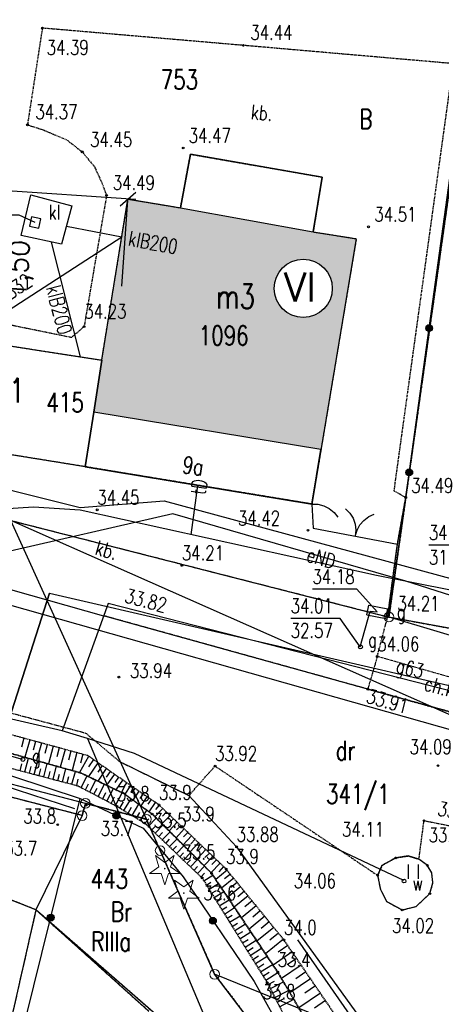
# Model space of a CAD drawing. Header units: inches. Extents: x 6268 to 12323, y 5221 to 42059.
# Tile 20 of 98: x 9710 to 10145, y 5776 to 6790. Entities that reach past the tile are written whole.
import ezdxf
from ezdxf.enums import TextEntityAlignment as Align

# ---------------------------------------------------------------- set-up
doc = ezdxf.new("R2010")
doc.units = ezdxf.units.IN
doc.header["$MEASUREMENT"] = 0
for name, pattern in [('1', [0]), ('2', [1.5, 1, -0.5]), ('423', [2, 1.5, -0.5]), ('424', [1.5, 1, -0.5]), ('9', [1.75, 1.25, -0.5]), ('901', [0])]:
    doc.linetypes.add(name, pattern=pattern)
doc.layers.get('Defpoints').update_dxf_attribs({"lineweight": 9})
for name, color, linetype in [('000_Inne__niezydentyfikowane_', 7, 'Continuous'), ('202-punkt_graniczny', 7, 'Continuous'), ('203-punkt_graniczny', 7, 'Continuous'), ('209-oznaczenie_konturu_klasyfik', 7, 'Continuous'), ('210-oznaczenie_konturu_uzytku_g', 7, 'Continuous'), ('211-numer_dzialki_ewidencyjnej', 7, 'Continuous'), ('218-kontur_uzytku_gruntowego', 7, 'Continuous'), ('219-dzialka_ewidencyjna', 7, 'Continuous'), ('238-Punkt_adresowy_budynku', 7, 'Continuous'), ('312-budynek_ewidencyjny', 7, 'Continuous'), ('312-oznaczenie_budynku_ewidency', 7, 'Continuous'), ('320-blok_-_kondygnacja_nadziemn', 7, 'Continuous'), ('brama', 7, 'Continuous'), ('chodnik', 7, 'Continuous'), ('chodnik-Atr17', 7, 'Continuous'), ('drzewo_iglaste', 7, 'Continuous'), ('furtka', 7, 'Continuous'), ('inny_obiekt_zagospodarowania_te', 7, 'Continuous'), ('jezdnia', 7, 'Continuous'), ('kraweznik', 7, 'Continuous'), ('obszar_utwardzony', 7, 'Continuous'), ('obszar_utwardzony-Atr17', 7, 'Continuous'), ('obudowa_ochronna_przewodu', 7, 'Continuous'), ('ogrodzenie_trwale', 7, 'Continuous'), ('osadnik__szambo', 7, 'Continuous'), ('osadnik__szambo-Atr17', 7, 'Continuous'), ('pikieta_naturalna', 7, 'Continuous'), ('pikieta_naturalna-Atr2', 7, 'Continuous'), ('pikieta_sztuczna', 7, 'Continuous'), ('pikieta_sztuczna-Atr2', 7, 'Continuous'), ('przewod_elektroenergetyczny_nis', 7, 'Continuous'), ('przewod_elektroenergetyczny_pod', 7, 'Continuous'), ('przewod_gazowy', 7, 'Continuous'), ('przewod_gazowy-Atr1', 7, 'Continuous'), ('przewod_kanalizacyjny', 7, 'Continuous'), ('przewod_kanalizacyjny-Atr1', 7, 'Continuous'), ('przewod_telekomunikacyjny_podzi', 7, 'Continuous'), ('przewod_wodociagowy', 7, 'Continuous'), ('przewod_wodociagowy-Atr1', 7, 'Continuous'), ('rzedna-Atr2', 7, 'Continuous'), ('rzedna-Atr3', 7, 'Continuous'), ('skarpa_nieumocniona', 7, 'Continuous'), ('szafa_gazowa_lub_kontener', 7, 'Continuous'), ('szafa_gazowa_lub_kontener-Atr17', 7, 'Continuous'), ('trawnik', 7, 'Continuous'), ('wlaz_do_komory_lub_kanalu_-_kwa', 7, 'Continuous'), ('zasuwa_lub_zawor-Atr17', 7, 'Continuous')]:
    doc.layers.add(name, color=color, linetype=linetype)
doc.styles.get("Standard").update_dxf_attribs({"font": 'txt.shx'})
doc.styles.add('STYL_ARIAL', font='simplex', dxfattribs={"width": 0.75, "oblique": 0.1})
doc.dimstyles.new('ISO-25', dxfattribs={"dimtxt": 13, "dimasz": 7, "dimexe": 1, "dimexo": 90, "dimgap": 2.5, "dimtad": 1, "dimdec": 0, "dimtxsty": 'Standard', "dimblk": 'ARCHTICK', "dimcen": 2.5, "dimdle": 8, "dimadec": 0, "dimazin": 0, "dimtfac": 1, "dimtdec": 0, "dimtmove": 1, "dimatfit": 3, "dimldrblk": 'ARCHTICK', "dimfxl": 2, "dimfxlon": 1, "dimarcsym": 0})

# ---------------------------------------------------------------- blocks, each defined once
blk = doc.blocks.new('203')
at = {"linetype": 'Continuous', "lineweight": 0}
h = blk.add_hatch(color=0, dxfattribs=at)
edge = h.paths.add_edge_path()
edge.add_arc((0, 0), 0.045, 0, 360)
blk = doc.blocks.new('202')
at = {"color": 0, "linetype": 'Continuous', "lineweight": 0}
blk.add_circle((0, 0), 0.25, dxfattribs=at)
blk = doc.blocks.new('US22A')
at = {"color": 7}
blk.add_polyline3d([(-0.25, -0.25, 0), (0.25, -0.25, 0), (0.25, 0.25, 0), (-0.25, 0.25, 0), (-0.25, -0.25, 0)], dxfattribs=at)
blk = doc.blocks.new('US20')
at = {"color": 7}
for points in [[(-0.5, 0.25, 0), (0.5, 0.25, 0)], [(-0.5, -0.25, 0), (-0.5, 0.25, 0)], [(0.5, -0.25, 0), (0.5, 0.25, 0)], [(-0.5, -0.25, 0), (0.5, -0.25, 0)]]:
    blk.add_polyline3d(points, dxfattribs=at)
blk = doc.blocks.new('OK02')
at = {"color": 7}
for points in [[(-0.75, 1.299, 0), (-0.4963, 1.1147, 0), (-0.2865, 0.8817, 0), (-0.1297, 0.6101, 0), (-0.0328, 0.3119, 0), (0, 0, 0)], [(0, 0, 0), (0.0328, 0.3119, 0), (0.1297, 0.6101, 0), (0.2865, 0.8817, 0), (0.4963, 1.1147, 0), (0.75, 1.299, 0)]]:
    blk.add_polyline3d(points, dxfattribs=at)
blk = doc.blocks.new('OK04')
at = {"color": 7}
blk.add_polyline3d([(0, 0.001, 0), (0.0328, 0.3129, 0), (0.1297, 0.6111, 0), (0.2865, 0.8827, 0), (0.4963, 1.1157, 0), (0.75, 1.3, 0)], dxfattribs=at)
blk = doc.blocks.new('PW01')
at = {"color": 7}
blk.add_polyline3d([(0.045, 0, 0), (0.0318, -0.0318, 0), (0, -0.045, 0), (-0.0318, -0.0318, 0), (-0.045, 0, 0), (-0.0318, 0.0318, 0), (0, 0.045, 0), (0.0318, 0.0318, 0), (0.045, 0, 0)], dxfattribs=at)
blk = doc.blocks.new('921')
at = {"linetype": 'Continuous', "lineweight": 0}
h = blk.add_hatch(color=0, dxfattribs=at)
edge = h.paths.add_edge_path()
edge.add_arc((0, 0), 0.045, 0, 360)
at = {"color": 0, "linetype": 'Continuous', "lineweight": 0}
for p, q in [((-0.487, 0.671), (-0.301, 0.098)), ((0.001, 0.317), (-0.487, 0.671)), ((0.488, 0.67), (0.001, 0.317)), ((0.302, 0.097), (0.488, 0.67)), ((-0.301, 0.098), (-0.789, -0.256)), ((0.789, -0.257), (0.302, 0.097)), ((-0.789, -0.256), (-0.186, -0.256)), ((-0.186, -0.256), (0, -0.83)), ((0, -0.83), (0.187, -0.257)), ((0.187, -0.257), (0.789, -0.257))]:
    blk.add_line(p, q, dxfattribs=at)
blk = doc.blocks.new('TU04')
at = {"color": 7}
for points in [[(0, 0, 0), (0, 0.75, 0)], [(0.5, 0, 0), (0.5, 0.75, 0)]]:
    blk.add_polyline3d(points, dxfattribs=at)
blk = doc.blocks.new('_Oblique')
at = {"color": 0, "linetype": 'ByBlock', "lineweight": -2}
blk.add_line((-0.5, -0.5), (0.5, 0.5), dxfattribs=at)
blk = doc.blocks.new('*D1490')
at = {"color": 0, "lineweight": -2}
blk.add_line((9710.3, 6931.1), (9687.1, 6590.8), dxfattribs=at)
at = {"layer": 'Defpoints', "color": 0}
for p in [(9453.9, 6940.6), (9431.7, 6616.2), (9687.6, 6598.8)]:
    blk.add_point(p, dxfattribs=at)
at = {"color": 0, "lineweight": -2, "yscale": 15, "zscale": 15}
for p, xscale, rotation in [((9709.8, 6923.1), 14.99999999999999, 86.0914339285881), ((9687.6, 6598.8), 15, 266.0914339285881)]:
    blk.add_blockref('_Oblique', p, dxfattribs=dict(at, xscale=xscale, rotation=rotation))
at = {"color": 0, "insert": (9684.6, 6761.9), "char_height": 20, "attachment_point": 5, "rotation": 86.0914}
blk.add_mtext('15,6', dxfattribs=at)
blk = doc.blocks.new('_ArchTick')
at = {"color": 0, "linetype": 'ByBlock', "const_width": 0.15}
blk.add_lwpolyline([(-0.5, -0.5), (0.5, 0.5)], dxfattribs=at)
blk = doc.blocks.new('*D1493')
at = {"color": 0, "lineweight": -2}
blk.add_line((9685.6, 6564.9), (9682.5, 6519), dxfattribs=at)
at = {"layer": 'Defpoints', "color": 0}
for p in [(9428.9, 6574.4), (9426.8, 6544.5), (9683, 6527)]:
    blk.add_point(p, dxfattribs=at)
at = {"color": 0, "lineweight": -2}
for p, xscale, yscale, zscale, rotation in [((9685.1, 6556.9), 15.00000000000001, 15.00000000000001, 15.00000000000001, 86.09155918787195), ((9683, 6527), 15, 15, 15, 266.091559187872)]:
    blk.add_blockref('_Oblique', p, dxfattribs=dict(at, xscale=xscale, yscale=yscale, zscale=zscale, rotation=rotation))
at = {"color": 0, "insert": (9711.6, 6532.7), "char_height": 20, "attachment_point": 5, "rotation": 86.0916}
blk.add_mtext('1,50', dxfattribs=at)
blk = doc.blocks.new('*D1518')
at = {"color": 0, "lineweight": -2}
for p, q in [((9829.6, 6604.4), (9424.8, 6632.1)), ((9426.6, 6541.8), (9432.7, 6630.5)), ((9815.5, 6515.2), (9821.6, 6604))]:
    blk.add_line(p, q, dxfattribs=at)
at = {"layer": 'Defpoints', "color": 0}
for p in [(9432.8, 6631.5), (9432.8, 6631.5), (9821.6, 6605)]:
    blk.add_point(p, dxfattribs=at)
at = {"color": 0, "lineweight": -2, "xscale": 15, "yscale": 15, "zscale": 15}
for p, rotation in [((9432.8, 6631.5), 176.09158713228), ((9821.6, 6605), 356.09158713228)]:
    blk.add_blockref('_Oblique', p, dxfattribs=dict(at, rotation=rotation))
at = {"color": 0, "insert": (9650.6, 6631.2), "char_height": 20, "attachment_point": 5, "rotation": 356.0916}
blk.add_mtext('19,50', dxfattribs=at)

msp = doc.modelspace()

# ---------------------------------------------------------------- hatches: boundary and pattern name
at = {"transparency": 33554585}
h = msp.add_hatch(color=1, dxfattribs=at)
h.set_gradient(color1=(228, 162, 119), color2=(228, 162, 119))
h.paths.add_polyline_path([(9875.819, 6595.982), (9821.619, 6604.982), (9815.203, 6565.585), (9815.219, 6565.582), (9815.201, 6565.57), (9794.619, 6439.182), (9786.419, 6385.582), (10020.64, 6347.178), (10057.019, 6564.182), (10012.619, 6571.182)])
h.paths.add_polyline_path([(10032.31, 6513.049, -1), (9972.31, 6513.049, -1)], flags=16)
h.paths.add_polyline_path([(9974.602, 6483.148), (10029.2, 6483.148), (10029.2, 6544.969), (9974.602, 6544.969)], flags=24)
h.paths.add_polyline_path([(9772.901, 6478.656), (9825.401, 6478.656), (9825.401, 6501.156), (9772.901, 6501.156)], flags=9)
h.paths.add_polyline_path([(9816.805, 6554.822), (9876.891, 6543.897), (9880.916, 6566.034), (9820.83, 6576.959)], flags=24)
h.paths.add_polyline_path([(9889.619, 6450.16), (9948.905, 6450.16), (9948.905, 6480.16), (9889.619, 6480.16)], flags=24)
h.paths.add_polyline_path([(9906.726, 6485.948), (9958.512, 6485.948), (9958.512, 6523.448), (9906.726, 6523.448)], flags=24)

# ---------------------------------------------------------------- linework, layer by layer
msp.add_circle((10002.31, 6513.049), 30)
at = {"layer": '000_Inne__niezydentyfikowane_', "color": 7}
for points in [[(9714.419, 6049.782, 0), (9711.819, 6040.782, 0)], [(9720.419, 6048.182, 0), (9715.419, 6030.182, 0)], [(9726.419, 6046.582, 0), (9724.019, 6037.382, 0)], [(9732.419, 6044.782, 0), (9727.419, 6026.782, 0)], [(9738.419, 6043.182, 0), (9736.019, 6034.182, 0)], [(9744.619, 6041.582, 0), (9739.619, 6023.382, 0)], [(9750.619, 6039.982, 0), (9748.219, 6030.782, 0)], [(9756.819, 6038.382, 0), (9751.819, 6019.982, 0)], [(9762.819, 6036.582, 0), (9760.419, 6027.382, 0)], [(9769.019, 6034.982, 0), (9764.019, 6016.582, 0)], [(9775.219, 6033.382, 0), (9772.619, 6023.982, 0)], [(9710.619, 6016.382, 0), (9712.419, 6023.382, 0)], [(9715.419, 6015.182, 0), (9719.019, 6029.182, 0)], [(9725.019, 6012.582, 0), (9728.619, 6026.382, 0)], [(9734.819, 6010.182, 0), (9738.419, 6023.782, 0)], [(9781.019, 6031.182, 0), (9771.819, 6014.382, 0)], [(9786.019, 6027.782, 0), (9780.819, 6020.382, 0)], [(9790.619, 6024.582, 0), (9780.819, 6010.382, 0)], [(9720.219, 6013.982, 0), (9722.019, 6020.782, 0)], [(9730.019, 6011.382, 0), (9731.819, 6018.182, 0)], [(9739.619, 6008.782, 0), (9741.419, 6015.582, 0)], [(9744.419, 6007.582, 0), (9748.019, 6020.982, 0)], [(9749.419, 6006.182, 0), (9751.019, 6012.982, 0)], [(9754.219, 6004.982, 0), (9757.619, 6018.382, 0)], [(9763.819, 6002.382, 0), (9767.419, 6015.582, 0)], [(9795.019, 6021.582, 0), (9790.419, 6014.782, 0)], [(9799.219, 6018.582, 0), (9790.419, 6005.782, 0)], [(9803.419, 6015.582, 0), (9799.219, 6009.582, 0)], [(9807.619, 6012.782, 0), (9799.619, 6001.382, 0)], [(9759.019, 6003.782, 0), (9760.819, 6010.382, 0)], [(9768.819, 6001.182, 0), (9770.419, 6007.782, 0)], [(9773.419, 5999.182, 0), (9779.619, 6010.982, 0)], [(9777.819, 5996.782, 0), (9780.819, 6002.782, 0)], [(9782.219, 5994.582, 0), (9788.619, 6006.582, 0)], [(9791.019, 5989.782, 0), (9797.619, 6002.382, 0)], [(9811.819, 6009.782, 0), (9808.019, 6004.382, 0)], [(9816.019, 6006.782, 0), (9809.019, 5996.782, 0)], [(9820.219, 6003.982, 0), (9817.019, 5999.382, 0)], [(9786.619, 5992.182, 0), (9789.819, 5998.382, 0)], [(9795.619, 5987.582, 0), (9798.819, 5993.782, 0)], [(9800.019, 5985.182, 0), (9806.619, 5997.982, 0)], [(9808.819, 5980.582, 0), (9815.819, 5993.582, 0)], [(9824.419, 6000.982, 0), (9818.419, 5992.382, 0)], [(9828.619, 5998.182, 0), (9825.619, 5993.782, 0)], [(9832.819, 5995.382, 0), (9826.619, 5986.182, 0)], [(9837.019, 5992.382, 0), (9834.019, 5987.782, 0)], [(9804.419, 5982.782, 0), (9807.819, 5989.382, 0)], [(9813.219, 5977.982, 0), (9817.019, 5984.382, 0)], [(9817.419, 5975.382, 0), (9824.819, 5987.582, 0)], [(9826.019, 5970.182, 0), (9833.019, 5981.782, 0)], [(9841.219, 5989.582, 0), (9835.019, 5980.182, 0)], [(9845.419, 5986.782, 0), (9842.219, 5981.982, 0)], [(9849.619, 5983.782, 0), (9843.219, 5974.182, 0)], [(9821.819, 5972.782, 0), (9825.419, 5978.782, 0)], [(9830.419, 5967.582, 0), (9833.819, 5973.182, 0)], [(9834.619, 5964.982, 0), (9841.219, 5975.782, 0)], [(9857.619, 5977.382, 0), (9849.419, 5968.982, 0)], [(9853.819, 5980.982, 0), (9850.019, 5976.582, 0)], [(9861.219, 5973.982, 0), (9857.219, 5969.582, 0)], [(9839.019, 5962.382, 0), (9843.219, 5966.782, 0)], [(9842.619, 5958.982, 0), (9850.819, 5967.582, 0)], [(9865.019, 5970.382, 0), (9856.619, 5961.782, 0)], [(9872.419, 5963.382, 0), (9864.019, 5954.582, 0)], [(9868.619, 5966.782, 0), (9864.419, 5962.582, 0)], [(9846.219, 5955.582, 0), (9850.219, 5959.782, 0)], [(9849.819, 5951.982, 0), (9858.019, 5960.582, 0)], [(9853.419, 5948.582, 0), (9857.419, 5952.782, 0)], [(9857.019, 5945.182, 0), (9865.019, 5953.382, 0)], [(9879.619, 5956.382, 0), (9871.219, 5947.382, 0)], [(9876.019, 5959.782, 0), (9871.819, 5955.382, 0)], [(9883.419, 5952.782, 0), (9879.019, 5948.182, 0)], [(9860.819, 5941.582, 0), (9864.619, 5945.782, 0)], [(9864.419, 5938.182, 0), (9872.219, 5946.382, 0)], [(9887.019, 5949.182, 0), (9878.419, 5940.182, 0)], [(9894.419, 5942.182, 0), (9885.619, 5932.982, 0)], [(9890.819, 5945.782, 0), (9886.419, 5941.182, 0)], [(9868.019, 5934.782, 0), (9871.819, 5938.782, 0)], [(9871.619, 5931.182, 0), (9879.219, 5939.182, 0)], [(9875.219, 5927.782, 0), (9879.019, 5931.782, 0)], [(9878.819, 5924.382, 0), (9886.419, 5932.182, 0)], [(9901.819, 5935.182, 0), (9892.819, 5925.782, 0)], [(9898.219, 5938.782, 0), (9893.619, 5933.982, 0)], [(9905.619, 5931.582, 0), (9901.019, 5926.982, 0)], [(9882.419, 5920.782, 0), (9886.219, 5924.782, 0)], [(9886.019, 5917.382, 0), (9893.419, 5924.982, 0)], [(9909.219, 5928.182, 0), (9900.019, 5918.582, 0)], [(9916.619, 5921.182, 0), (9907.219, 5911.382, 0)], [(9913.019, 5924.582, 0), (9908.219, 5919.782, 0)], [(9889.819, 5913.982, 0), (9893.419, 5917.782, 0)], [(9893.419, 5910.382, 0), (9900.619, 5917.982, 0)], [(9897.019, 5906.982, 0), (9900.619, 5910.782, 0)], [(9923.819, 5913.982, 0), (9912.219, 5904.382, 0)], [(9920.219, 5917.582, 0), (9915.219, 5912.382, 0)], [(9900.019, 5902.982, 0), (9909.219, 5908.782, 0)], [(9902.619, 5898.582, 0), (9907.219, 5901.582, 0)], [(9930.619, 5905.582, 0), (9918.019, 5895.382, 0)], [(9927.219, 5909.782, 0), (9921.219, 5904.982, 0)], [(9934.219, 5901.182, 0), (9927.619, 5895.982, 0)], [(9905.219, 5894.382, 0), (9914.819, 5900.382, 0)], [(9907.819, 5890.182, 0), (9912.819, 5893.182, 0)], [(9910.619, 5885.982, 0), (9920.419, 5891.982, 0)], [(9937.819, 5896.782, 0), (9924.419, 5885.982, 0)], [(9941.619, 5892.182, 0), (9934.819, 5886.582, 0)], [(9913.219, 5881.582, 0), (9918.219, 5884.782, 0)], [(9915.819, 5877.382, 0), (9926.019, 5883.582, 0)], [(9945.619, 5887.382, 0), (9931.219, 5875.782, 0)], [(9949.619, 5882.382, 0), (9942.219, 5876.382, 0)], [(9918.419, 5873.182, 0), (9923.619, 5876.382, 0)], [(9921.219, 5868.782, 0), (9931.619, 5875.382, 0)], [(9953.819, 5877.182, 0), (9938.619, 5864.782, 0)], [(9958.019, 5871.982, 0), (9950.219, 5865.582, 0)], [(9923.819, 5864.582, 0), (9929.019, 5867.782, 0)], [(9926.419, 5860.382, 0), (9937.219, 5866.982, 0)], [(9962.619, 5866.582, 0), (9946.419, 5853.182, 0)], [(9967.219, 5860.782, 0), (9958.819, 5853.982, 0)], [(9929.019, 5855.982, 0), (9934.419, 5859.382, 0)], [(9931.819, 5851.782, 0), (9942.819, 5858.582, 0)], [(9934.419, 5847.582, 0), (9940.019, 5850.982, 0)], [(9937.019, 5843.382, 0), (9948.419, 5850.382, 0)], [(9972.019, 5854.982, 0), (9954.619, 5840.982, 0)], [(9939.619, 5838.982, 0), (9945.419, 5842.582, 0)], [(9942.419, 5834.782, 0), (9953.819, 5841.982, 0)], [(9981.819, 5842.782, 0), (9963.419, 5827.982, 0)], [(9976.819, 5848.982, 0), (9967.819, 5841.782, 0)], [(9945.019, 5830.582, 0), (9950.819, 5834.182, 0)], [(9947.619, 5826.182, 0), (9959.419, 5833.582, 0)], [(9991.019, 5829.782, 0), (9971.219, 5816.182, 0)], [(9986.419, 5836.382, 0), (9976.619, 5829.582, 0)], [(9950.219, 5821.982, 0), (9956.219, 5825.782, 0)], [(9953.019, 5817.782, 0), (9965.019, 5825.382, 0)], [(9995.419, 5822.982, 0), (9985.619, 5816.382, 0)], [(9955.619, 5813.382, 0), (9961.819, 5817.382, 0)], [(9958.219, 5809.182, 0), (9970.619, 5816.982, 0)], [(10000.219, 5816.182, 0), (9979.819, 5802.382, 0)], [(10005.019, 5809.382, 0), (9994.619, 5802.182, 0)], [(9960.819, 5804.982, 0), (9967.219, 5808.782, 0)], [(9963.619, 5800.782, 0), (9976.219, 5808.582, 0)], [(9966.019, 5796.382, 0), (9972.819, 5799.782, 0)], [(10009.819, 5802.182, 0), (9988.619, 5787.582, 0)], [(9968.419, 5791.982, 0), (9982.019, 5798.982, 0)], [(9970.619, 5787.382, 0), (9977.619, 5790.982, 0)], [(9973.019, 5782.782, 0), (9987.219, 5790.182, 0)], [(10014.819, 5794.782, 0), (10004.019, 5787.382, 0)], [(9975.419, 5778.182, 0), (9982.619, 5781.782, 0)], [(9978.019, 5773.382, 0), (9992.619, 5780.982, 0)], [(10020.019, 5787.382, 0), (9997.819, 5772.182, 0)], [(10025.219, 5779.782, 0), (10013.819, 5771.982, 0)]]:
    msp.add_polyline3d(points, dxfattribs=at)
at = {"layer": '218-kontur_uzytku_gruntowego', "color": 3, "linetype": '2'}
for points in [[(10226.019, 7131.182, 0), (10090.619, 6174.582, 0)], [(10090.619, 6174.582, 0), (10226.019, 7131.182, 0)], [(9701.019, 6273.982, 0), (10090.619, 6174.582, 0)], [(10090.619, 6174.582, 0), (10329.419, 6130.982, 0)], [(9726.819, 5873.182, 0), (9067.819, 6133.782, 0)], [(9774.419, 5970.182, 0), (9246.219, 6106.582, 0)], [(9777.819, 5982.782, 0), (9774.419, 5970.182, 0)], [(9774.419, 5970.182, 0), (9777.819, 5982.782, 0)], [(9840.619, 5966.382, 0), (9777.819, 5982.782, 0)], [(9777.819, 5982.782, 0), (9840.619, 5966.382, 0)], [(9911.019, 5806.782, 0), (9840.619, 5966.382, 0)], [(9840.619, 5966.382, 0), (9911.019, 5806.782, 0)], [(9726.819, 5873.182, 0), (9592.961, 5282.77, 0)], [(9726.819, 5873.182, 0), (10124.219, 5526.782, 0)], [(9843.019, 5768.782, 0), (9726.819, 5873.182, 0)], [(10124.219, 5526.782, 0), (9726.819, 5873.182, 0)], [(9726.819, 5873.182, 0), (9843.019, 5768.782, 0)], [(10124.219, 5526.782, 0), (9911.019, 5806.782, 0)], [(9911.019, 5806.782, 0), (10124.219, 5526.782, 0)]]:
    msp.add_polyline3d(points, dxfattribs=at)
at = {"layer": '219-dzialka_ewidencyjna', "color": 7}
for points in [[(10090.619, 6174.582, 0), (10226.019, 7131.182, 0)], [(10191.619, 6057.182, 0), (9701.019, 6273.982, 0)], [(9701.019, 6273.982, 0), (10090.619, 6174.582, 0)], [(9840.619, 5966.382, 0), (9701.019, 6273.982, 0)], [(10329.419, 6130.982, 0), (10090.619, 6174.582, 0)], [(9726.819, 5873.182, 0), (9067.819, 6133.782, 0)], [(9777.819, 5982.782, 0), (9196.219, 6133.782, 0)], [(9774.419, 5970.182, 0), (9246.219, 6106.582, 0)], [(9777.819, 5982.782, 0), (9774.419, 5970.182, 0)], [(9840.619, 5966.382, 0), (9777.819, 5982.782, 0)], [(9774.419, 5970.182, 0), (9726.819, 5873.182, 0)], [(9854.819, 5934.182, 0), (9840.619, 5966.382, 0)], [(9911.019, 5806.782, 0), (9854.819, 5934.182, 0)], [(9726.819, 5873.182, 0), (9592.961, 5282.77, 0)], [(9843.019, 5768.782, 0), (9726.819, 5873.182, 0)], [(10124.219, 5526.782, 0), (9726.819, 5873.182, 0)], [(10393.619, 5611.182, 0), (9911.019, 5806.782, 0)], [(10124.219, 5526.782, 0), (9911.019, 5806.782, 0)]]:
    msp.add_polyline3d(points, dxfattribs=at)
at = {"layer": '312-budynek_ewidencyjny', "color": 7}
for points in [[(9875.819, 6595.982, 0), (9886.019, 6651.182, 0)], [(9886.019, 6651.182, 0), (10021.819, 6627.582, 0)], [(10021.819, 6627.582, 0), (10012.619, 6571.182, 0)], [(9794.619, 6439.182, 0), (9821.619, 6604.982, 0)], [(9821.619, 6604.982, 0), (9875.819, 6595.982, 0)], [(10012.619, 6571.182, 0), (10057.019, 6564.182, 0)], [(10057.019, 6564.182, 0), (10011.219, 6290.982, 0)], [(9646.019, 6462.182, 0), (9794.619, 6439.182, 0)], [(9786.419, 6385.582, 0), (9794.619, 6439.182, 0)], [(9794.619, 6439.182, 0), (9786.419, 6385.582, 0)], [(9777.619, 6329.382, 0), (9786.419, 6385.582, 0)], [(9786.419, 6385.582, 0), (9777.619, 6329.382, 0)], [(9777.619, 6329.382, 0), (9673.019, 6346.182, 0)], [(10011.219, 6290.982, 0), (9777.619, 6329.382, 0)]]:
    msp.add_polyline3d(points, dxfattribs=at)
at = {"layer": '320-blok_-_kondygnacja_nadziemn', "color": 7}
for points in [[(9875.819, 6595.982, 0), (10012.619, 6571.182, 0), (10021.819, 6627.582, 0), (9886.019, 6651.182, 0), (9875.819, 6595.982, 0)], [(9777.619, 6329.382, 0), (10011.219, 6290.982, 0), (10020.619, 6347.182, 0), (9786.419, 6385.582, 0), (9777.619, 6329.382, 0)]]:
    msp.add_polyline3d(points, dxfattribs=at)
at = {"layer": 'brama', "color": 7}
msp.add_polyline3d([(10012.619, 6265.982, 0), (10099.419, 6249.782, 0)], dxfattribs=at)
at = {"layer": 'chodnik', "color": 7, "linetype": '423'}
msp.add_polyline3d([(10250.619, 6084.982, 0), (10078.619, 6133.982, 0), (10068.819, 6100.382, 0), (10241.819, 6052.582, 0), (10250.619, 6084.982, 0)], dxfattribs=at)
at = {"layer": 'furtka', "color": 7}
msp.add_polyline3d([(10011.219, 6290.982, 0), (10012.619, 6265.982, 0)], dxfattribs=at)
at = {"layer": 'inny_obiekt_zagospodarowania_te', "color": 7, "linetype": '1'}
for points in [[(9358.819, 6086.982, 0), (9662.819, 6010.982, 0), (9766.619, 5977.382, 0)], [(10109.419, 5680.182, 0), (9996.619, 5842.382, 0)]]:
    msp.add_polyline3d(points, dxfattribs=at)
at = {"layer": 'jezdnia', "color": 7, "linetype": '424'}
for points in [[(9120.819, 6231.782, 0), (9778.019, 6055.182, 0), (9812.819, 6025.982, 0), (9884.419, 5990.782, 0), (9911.419, 6021.182, 0), (10079.019, 5908.582, 0), (10083.419, 5918.782, 0), (10097.619, 5926.582, 0), (10110.619, 5928.582, 0), (10121.619, 5925.182, 0), (10126.819, 5964.982, 0), (10371.619, 5916.382, 0), (10395.465, 5910.84, 0)], [(10068.819, 6100.382, 0), (9796.419, 6175.982, 0)], [(10241.819, 6052.582, 0), (10068.819, 6100.382, 0)]]:
    msp.add_polyline3d(points, dxfattribs=at)
at = {"layer": 'kraweznik', "color": 7}
for points in [[(9278.099, 6411.602, 0), (9275.479, 6401.002, 0), (9267.219, 6369.582, 0), (9261.359, 6339.562, 0), (9279.119, 6313.042, 0), (9510.739, 6256.462, 0), (9796.419, 6175.982, 0)], [(10068.819, 6100.382, 0), (9796.419, 6175.982, 0)], [(10278.697, 6042.812, 0), (10241.819, 6052.582, 0), (10068.819, 6100.382, 0)], [(9812.819, 6025.982, 0), (9884.419, 5990.782, 0), (9933.619, 5937.982, 0), (10155.419, 5630.982, 0), (10164.419, 5615.582, 0), (10169.019, 5593.382, 0), (10159.819, 5570.782, 0), (10140.019, 5557.182, 0)], [(10132.819, 5889.782, 0), (10136.019, 5900.782, 0), (10134.819, 5911.182, 0), (10130.219, 5918.982, 0), (10121.619, 5925.182, 0), (10110.619, 5928.582, 0), (10097.619, 5926.582, 0), (10083.419, 5918.782, 0), (10079.019, 5908.582, 0), (10081.819, 5894.182, 0), (10088.219, 5881.782, 0), (10104.419, 5872.982, 0), (10118.619, 5876.582, 0)], [(10118.619, 5876.582, 0), (10132.819, 5889.782, 0)]]:
    msp.add_polyline3d(points, dxfattribs=at)
at = {"layer": 'obszar_utwardzony', "color": 7, "linetype": '424'}
for points in [[(9733.419, 6780.982, 0), (9718.019, 6681.382, 0)], [(9940.619, 6763.182, 0), (9733.419, 6780.982, 0)], [(10157.019, 6744.382, 0), (9940.619, 6763.182, 0)], [(10096.019, 6304.382, 0), (10157.019, 6744.382, 0)], [(9718.019, 6681.382, 0), (9734.019, 6676.382, 0)], [(9734.019, 6676.382, 0), (9758.819, 6665.782, 0)], [(9758.819, 6665.782, 0), (9774.419, 6653.582, 0)], [(9629.419, 6353.582, 0), (9640.419, 6422.382, 0), (9646.019, 6462.182, 0), (9794.619, 6439.182, 0), (9821.619, 6604.982, 0), (9875.819, 6595.982, 0), (9886.019, 6651.182, 0), (10021.819, 6627.582, 0), (10012.619, 6571.182, 0), (10057.019, 6564.182, 0), (10011.219, 6290.982, 0), (9777.619, 6329.382, 0), (9673.019, 6346.182, 0), (9629.419, 6353.582, 0)], [(9774.419, 6653.582, 0), (9787.019, 6638.382, 0)], [(9787.019, 6638.382, 0), (9795.219, 6620.782, 0)], [(9795.219, 6620.782, 0), (9799.619, 6608.782, 0)], [(9799.619, 6608.782, 0), (9789.419, 6549.582, 0)], [(9789.419, 6549.582, 0), (9776.419, 6473.582, 0)], [(9763.419, 6462.382, 0), (9652.419, 6484.982, 0)], [(9776.419, 6473.582, 0), (9763.419, 6462.382, 0)], [(10108.019, 6297.582, 0), (10096.019, 6304.382, 0)], [(10099.419, 6249.782, 0), (10108.019, 6297.582, 0)], [(10089.419, 6175.182, 0), (10099.419, 6249.782, 0)], [(10078.619, 6133.982, 0), (10089.419, 6175.182, 0)]]:
    msp.add_polyline3d(points, dxfattribs=at)
at = {"layer": 'obudowa_ochronna_przewodu', "color": 52}
msp.add_polyline3d([(9740.619, 6199.182, 0), (9682.019, 6016.782, 0)], dxfattribs=at)
at = {"layer": 'ogrodzenie_trwale', "color": 7, "linetype": '901'}
for points in [[(10089.419, 6175.182, 0), (10099.419, 6249.782, 0), (10108.019, 6297.582, 0), (10222.619, 7127.582, 0), (10535.235, 7087.932, 0)], [(10089.419, 6175.182, 0), (10298.419, 6112.582, 0)], [(9086.619, 6165.582, 0), (9329.219, 6106.982, 0), (9666.819, 6022.582, 0), (9772.419, 5987.782, 0), (9837.219, 5957.182, 0), (9878.619, 5906.982, 0), (9951.619, 5799.382, 0), (9991.019, 5729.382, 0), (10061.419, 5602.182, 0), (10097.019, 5532.582, 0)], [(9597.495, 5282.81, 0), (9772.419, 5987.782, 0)]]:
    msp.add_polyline3d(points, dxfattribs=at)
at = {"layer": 'ogrodzenie_trwale', "color": 7}
for centre, radius in [((10132.113, 6472.092), 3.5), ((10132.113, 6472.092), 3.15), ((10132.113, 6472.092), 2.8), ((10132.113, 6472.092), 2.45), ((10132.113, 6472.092), 2.1), ((10132.113, 6472.092), 1.75), ((10132.113, 6472.092), 1.4), ((10132.113, 6472.092), 1.05), ((10132.113, 6472.092), 0.7), ((10111.597, 6323.502), 3.5), ((10111.597, 6323.502), 3.15), ((10111.597, 6323.502), 2.8), ((10111.597, 6323.502), 2.45), ((10111.597, 6323.502), 2.1), ((10111.597, 6323.502), 1.75), ((10111.597, 6323.502), 1.4), ((10111.597, 6323.502), 1.05), ((10111.597, 6323.502), 0.7), ((9809.717, 5970.17), 3.5), ((9809.717, 5970.17), 3.15), ((9809.717, 5970.17), 2.8), ((9809.717, 5970.17), 2.45), ((9809.717, 5970.17), 2.1), ((9809.717, 5970.17), 1.75), ((9809.717, 5970.17), 1.4), ((9809.717, 5970.17), 1.05), ((9809.717, 5970.17), 0.7), ((9741.991, 5865.15), 3.5), ((9741.991, 5865.15), 3.15), ((9741.991, 5865.15), 2.8), ((9741.991, 5865.15), 2.45), ((9741.991, 5865.15), 2.1), ((9741.991, 5865.15), 1.75), ((9741.991, 5865.15), 1.4), ((9741.991, 5865.15), 1.05), ((9741.991, 5865.15), 0.7), ((9909.225, 5861.868), 3.5), ((9909.225, 5861.868), 3.15), ((9909.225, 5861.868), 2.8), ((9909.225, 5861.868), 2.45), ((9909.225, 5861.868), 2.1), ((9909.225, 5861.868), 1.75), ((9909.225, 5861.868), 1.4), ((9909.225, 5861.868), 1.05), ((9909.225, 5861.868), 0.7)]:
    msp.add_circle(centre, radius, dxfattribs=at)
at = {"layer": 'osadnik__szambo', "color": 34}
msp.add_polyline3d([(9763.819, 6597.982, 0), (9753.019, 6558.382, 0), (9711.619, 6567.382, 0), (9721.619, 6609.182, 0), (9763.819, 6597.982, 0)], dxfattribs=at)
at = {"layer": 'przewod_elektroenergetyczny_nis', "color": 52}
msp.add_polyline3d([(9711.925, 6026.652, 0), (9711.403, 6028.092, 0), (9712.053, 6029.478, 0), (9713.491, 6030, 0), (9714.879, 6029.35, 0), (9715.399, 6027.912, 0), (9714.751, 6026.524, 0), (9713.311, 6026.004, 0), (9711.925, 6026.652, 0)], dxfattribs=at)
at = {"layer": 'przewod_elektroenergetyczny_nis', "color": 5}
msp.add_polyline3d([(10104.743, 5901.48, 0), (10104.221, 5902.92, 0), (10104.871, 5904.306, 0), (10106.309, 5904.828, 0), (10107.695, 5904.18, 0), (10108.217, 5902.74, 0), (10107.569, 5901.354, 0), (10106.129, 5900.832, 0), (10104.743, 5901.48, 0)], dxfattribs=at)
at = {"layer": 'przewod_elektroenergetyczny_pod', "color": 1}
msp.add_polyline3d([(10401.619, 5851.582, 0), (10399.419, 5909.182, 0), (10432.819, 6108.182, 0), (10108.019, 6211.382, 0), (9868.019, 6280.782, 0), (9687.819, 6239.582, 0), (9361.419, 6333.782, 0), (9108.419, 6404.382, 0), (8897.219, 6465.182, 0), (8905.019, 6502.182, 0), (8912.819, 6498.782, 0)], dxfattribs=at)
at = {"layer": 'przewod_gazowy', "color": 40}
for points in [[(9712.819, 6027.982, 0), (9603.419, 6058.982, 0), (8875.019, 6241.382, 0), (8498.819, 6334.782, 0), (8360.019, 6374.582, 0), (8353.619, 6352.782, 0)], [(8353.619, 6352.782, 0), (9058.819, 6170.382, 0), (9682.019, 6016.782, 0), (9740.619, 6199.182, 0), (10440.019, 6037.982, 0), (10509.783, 6027.644, 0)], [(10061.019, 6143.782, 0), (10071.219, 6180.782, 0), (10078.619, 6179.982, 0)]]:
    msp.add_polyline3d(points, dxfattribs=at)
at = {"layer": 'przewod_kanalizacyjny', "color": 34}
for points in [[(9815.219, 6565.582, 0), (9758.219, 6576.782, 0)], [(9772.819, 6442.382, 0), (9742.819, 6560.582, 0)], [(9063.619, 6346.582, 0), (9555.819, 6227.582, 0), (10231.419, 6036.782, 0), (10508.157, 5959.892, 0)]]:
    msp.add_polyline3d(points, dxfattribs=at)
at = {"layer": 'przewod_telekomunikacyjny_podzi', "color": 30}
for points in [[(9500.819, 6293.982, 0), (9516.019, 6355.582, 0), (9599.419, 6316.982, 0), (9633.419, 6321.982, 0), (9772.419, 6287.382, 0), (9858.819, 6294.382, 0), (10158.219, 6213.182, 0), (10438.019, 6128.982, 0), (10414.205, 6006.91, 0)], [(9886.819, 6259.382, 0), (9893.819, 6310.182, 0)], [(10511.897, 6115.648, 0), (10443.819, 6142.582, 0), (10338.019, 6167.782, 0), (10194.019, 6194.382, 0), (10077.819, 6217.382, 0), (9772.219, 6284.582, 0), (9724.419, 6287.782, 0), (9550.219, 6276.582, 0), (9500.819, 6293.982, 0)]]:
    msp.add_polyline3d(points, dxfattribs=at)
at = {"layer": 'przewod_wodociagowy', "color": 5}
for points in [[(9753.819, 6057.582, 0), (9392.019, 6140.582, 0), (9209.419, 6188.182, 0), (9180.619, 6195.582, 0), (8227.019, 6439.382, 0), (8058.419, 6485.782, 0), (7366.619, 6663.182, 0), (7151.019, 6719.782, 0), (7135.819, 6722.382, 0)], [(9815.219, 6565.582, 0), (9636.419, 6449.982, 0)], [(10509.427, 6012.806, 0), (10342.819, 6050.382, 0), (9801.219, 6188.382, 0), (9753.819, 6057.582, 0)], [(9780.019, 6049.382, 0), (9753.819, 6057.582, 0)], [(10106.019, 5903.182, 0), (9828.419, 6034.182, 0), (9780.019, 6049.382, 0)], [(9780.019, 6049.382, 0), (10074.219, 5351.382, 0)]]:
    msp.add_polyline3d(points, dxfattribs=at)
at = {"layer": 'rzedna-Atr2', "color": 7}
for points in [[(9726.019, 6580.782, 0), (9709.419, 6588.382, 0), (9663.879, 6588.382, 0)], [(10208.419, 6287.382, 0), (10183.219, 6248.582, 0), (10131.839, 6248.582, 0)], [(10078.619, 6179.982, 0), (10057.419, 6203.182, 0), (10011.879, 6203.182, 0)], [(10061.019, 6143.782, 0), (10040.219, 6173.182, 0), (9989.379, 6173.182, 0)]]:
    msp.add_polyline3d(points, dxfattribs=at)
at = {"layer": 'skarpa_nieumocniona', "color": 7, "linetype": '9'}
for points in [[(9062.619, 6202.582, 0), (9113.419, 6198.382, 0), (9773.219, 6013.982, 0), (9818.019, 5992.582, 0), (9846.619, 5971.782, 0), (9907.819, 5910.782, 0), (9976.019, 5808.982, 0), (10014.019, 5744.582, 0), (10081.819, 5630.182, 0), (10119.419, 5559.582, 0), (10135.619, 5564.582, 0), (10117.819, 5618.382, 0), (10067.819, 5717.582, 0), (9982.419, 5842.182, 0), (9922.819, 5915.182, 0), (9853.619, 5981.182, 0), (9825.619, 6000.182, 0), (9780.019, 6031.982, 0), (9117.219, 6211.582, 0), (9075.219, 6221.382, 0), (9062.619, 6202.582, 0)], [(9062.619, 6202.582, 0), (9113.419, 6198.382, 0), (9773.219, 6013.982, 0), (9818.019, 5992.582, 0), (9846.619, 5971.782, 0), (9907.819, 5910.782, 0), (9976.019, 5808.982, 0), (10014.019, 5744.582, 0), (10081.819, 5630.182, 0), (10119.419, 5559.582, 0), (10135.619, 5564.582, 0), (10117.819, 5618.382, 0), (10067.819, 5717.582, 0), (9982.419, 5842.182, 0), (9922.819, 5915.182, 0), (9853.619, 5981.182, 0), (9825.619, 6000.182, 0), (9780.019, 6031.982, 0), (9117.219, 6211.582, 0), (9075.219, 6221.382, 0), (9062.619, 6202.582, 0)], [(10097.219, 5543.982, 0), (10119.419, 5559.582, 0), (10081.819, 5630.182, 0), (10014.019, 5744.582, 0), (9976.019, 5808.982, 0), (9907.819, 5910.782, 0), (9846.619, 5971.782, 0), (9818.019, 5992.582, 0), (9773.219, 6013.982, 0), (9113.419, 6198.382, 0), (9062.619, 6202.582, 0), (9058.219, 6180.382, 0), (9106.619, 6175.182, 0), (9770.219, 6000.782, 0), (9810.219, 5979.782, 0), (9838.819, 5962.582, 0), (9898.019, 5905.982, 0), (9965.219, 5797.982, 0), (9998.219, 5734.182, 0), (10066.819, 5616.782, 0), (10097.219, 5543.982, 0)], [(10097.219, 5543.982, 0), (10119.419, 5559.582, 0), (10081.819, 5630.182, 0), (10014.019, 5744.582, 0), (9976.019, 5808.982, 0), (9907.819, 5910.782, 0), (9846.619, 5971.782, 0), (9818.019, 5992.582, 0), (9773.219, 6013.982, 0), (9113.419, 6198.382, 0), (9062.619, 6202.582, 0), (9058.219, 6180.382, 0), (9106.619, 6175.182, 0), (9770.219, 6000.782, 0), (9810.219, 5979.782, 0), (9838.819, 5962.582, 0), (9898.019, 5905.982, 0), (9965.219, 5797.982, 0), (9998.219, 5734.182, 0), (10066.819, 5616.782, 0), (10097.219, 5543.982, 0)]]:
    msp.add_polyline3d(points, dxfattribs=at)
at = {"layer": 'trawnik', "color": 7, "linetype": '2'}
msp.add_polyline3d([(10097.619, 5926.582, 0), (10083.419, 5918.782, 0), (10079.019, 5908.582, 0), (10081.819, 5894.182, 0), (10088.219, 5881.782, 0), (10104.419, 5872.982, 0), (10118.619, 5876.582, 0), (10132.819, 5889.782, 0), (10136.019, 5900.782, 0), (10134.819, 5911.182, 0), (10130.219, 5918.982, 0), (10121.619, 5925.182, 0), (10110.619, 5928.582, 0), (10097.619, 5926.582, 0)], dxfattribs=at)
at = {"layer": 'zasuwa_lub_zawor-Atr17', "color": 52}
msp.add_polyline3d([(10059.787, 6142.504, 0), (10059.267, 6143.944, 0), (10059.915, 6145.33, 0), (10061.355, 6145.852, 0), (10062.741, 6145.202, 0), (10063.261, 6143.764, 0), (10062.613, 6142.378, 0), (10061.175, 6141.856, 0), (10059.787, 6142.504, 0)], dxfattribs=at)

# ---------------------------------------------------------------- block references
at = {"layer": '202-punkt_graniczny', "color": 7, "xscale": 20, "yscale": 20, "zscale": 20}
for p in [(10090.619, 6174.582), (9777.819, 5982.782), (9774.419, 5970.182), (9840.619, 5966.382), (9854.819, 5934.182), (9911.019, 5806.782)]:
    msp.add_blockref('202', p, dxfattribs=at)
at = {"layer": '203-punkt_graniczny', "color": 7, "xscale": 20, "yscale": 20, "zscale": 20}
msp.add_blockref('203', (9726.819, 5873.182), dxfattribs=at)
at = {"layer": 'brama', "color": 7, "xscale": 20, "yscale": 20, "zscale": 20, "rotation": 349.42977}
msp.add_blockref('OK02', (10056.019, 6257.882), dxfattribs=at)
at = {"layer": 'drzewo_iglaste', "color": 3, "xscale": 20, "yscale": 20, "zscale": 20}
for p in [(9859.619, 5915.582), (9879.219, 5890.382)]:
    msp.add_blockref('921', p, dxfattribs=at)
at = {"layer": 'furtka', "color": 7, "xscale": 20, "yscale": 20, "zscale": 20, "rotation": 273.20347}
msp.add_blockref('OK04', (10011.219, 6290.982), dxfattribs=at)
at = {"layer": 'pikieta_naturalna', "color": 7, "xscale": 20, "yscale": 20, "zscale": 20}
for p in [(9778.619, 5980.982), (9853.619, 5981.182), (9810.219, 5979.782), (9846.619, 5971.782), (9749.219, 5960.782), (9838.819, 5962.582), (9877.419, 5958.982), (9907.819, 5910.782), (9922.819, 5915.182), (9898.019, 5905.982), (9982.419, 5842.182), (9976.019, 5808.982), (9965.219, 5797.982)]:
    msp.add_blockref('PW01', p, dxfattribs=at)
at = {"layer": 'pikieta_sztuczna', "color": 7, "xscale": 20, "yscale": 20, "zscale": 20}
for p in [(9733.419, 6780.982), (9940.619, 6763.182), (9718.019, 6681.382), (9774.419, 6653.582), (9878.619, 6657.582), (9799.619, 6608.782), (10069.619, 6576.382), (9776.419, 6473.582), (10108.019, 6297.582), (9790.019, 6284.982), (10007.219, 6263.982), (9877.219, 6227.782), (10089.419, 6175.182), (10078.619, 6133.982), (9812.219, 6112.782), (10068.819, 6100.382), (9911.419, 6021.182), (10141.219, 6021.582), (10126.819, 5964.982), (9933.619, 5937.982), (10097.619, 5926.582), (10130.219, 5918.982), (10079.019, 5908.582), (10132.819, 5889.782), (10104.419, 5872.982)]:
    msp.add_blockref('PW01', p, dxfattribs=at)
at = {"layer": 'szafa_gazowa_lub_kontener', "color": 40, "xscale": 20, "yscale": 20, "zscale": 20, "rotation": 348.82816}
msp.add_blockref('US20', (10078.619, 6179.982), dxfattribs=at)
at = {"layer": 'trawnik', "color": 7, "xscale": 20, "yscale": 20, "zscale": 20}
msp.add_blockref('TU04', (10110.999, 5904.962), dxfattribs=at)
at = {"layer": 'wlaz_do_komory_lub_kanalu_-_kwa', "color": 7, "xscale": 19.99999999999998, "yscale": 19.99999999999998, "zscale": 19.99999999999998, "rotation": 348.18072}
msp.add_blockref('US22A', (9726.019, 6580.782), dxfattribs=at)

# ---------------------------------------------------------------- texts
at = {"insert": (9982.286, 6529.529), "char_height": 30, "attachment_point": 1}
msp.add_mtext_dynamic_manual_height_columns('VI', width=49.94873, gutter_width=12.5, heights=[-30], dxfattribs=at)
at = {"layer": '209-oznaczenie_konturu_klasyfik', "color": 3, "style": 'STYL_ARIAL', "width": 0.75}
msp.add_text('RIIIa', height=20, dxfattribs=at).set_placement((9783.717, 5824.57), align=Align.BOTTOM_LEFT)
at = {"layer": '210-oznaczenie_konturu_uzytku_g', "color": 3, "style": 'STYL_ARIAL', "width": 0.75}
for s, p in [('B', (10060.049, 6671.434)), ('dr', (10035.629, 6021.182)), ('Br', (9803.933, 5855.22))]:
    msp.add_text(s, height=20, dxfattribs=at).set_placement(p, align=Align.BOTTOM_LEFT)
at = {"layer": '211-numer_dzialki_ewidencyjnej', "color": 7, "style": 'STYL_ARIAL', "width": 0.75}
for s, p in [('753', (9855.409, 6712.006)), ('341/1', (10025.825, 5976.438)), ('443', (9783.295, 5888.942))]:
    msp.add_text(s, height=20, dxfattribs=at).set_placement(p, align=Align.BOTTOM_LEFT)
at = {"layer": '238-Punkt_adresowy_budynku', "color": 7, "style": 'STYL_ARIAL', "width": 0.75}
msp.add_text('9a', height=17.5, rotation=351.441, dxfattribs=at).set_placement((9886.763, 6316.344), align=Align.BOTTOM_CENTER)
at = {"layer": '312-oznaczenie_budynku_ewidency', "color": 7, "style": 'STYL_ARIAL', "width": 0.75}
for s, p in [('m3', (9932.619, 6504.698)), ('h1', (9699.619, 6407.898))]:
    msp.add_text(s, height=25, dxfattribs=at).set_placement(p, align=Align.MIDDLE_CENTER)
msp.add_text('1096', height=20, dxfattribs=at).set_placement((9894.619, 6448.494), align=Align.BOTTOM_LEFT)
msp.add_text('415', height=20, dxfattribs=at).set_placement((9737.619, 6405.582), align=Align.TOP_LEFT)
at = {"layer": 'chodnik-Atr17', "color": 7, "style": 'STYL_ARIAL', "width": 0.75}
msp.add_text('ch.kb.', height=15, rotation=344.554, dxfattribs=at).set_placement((10124.641, 6095.186), align=Align.BOTTOM_LEFT)
at = {"layer": 'obszar_utwardzony-Atr17', "color": 7, "style": 'STYL_ARIAL', "width": 0.75}
for rotation, p in [(355.034, (9947.491, 6682.812)), (344.825, (9785.637, 6234.786))]:
    msp.add_text('kb.', height=15, rotation=rotation, dxfattribs=at).set_placement(p, align=Align.BOTTOM_LEFT)
at = {"layer": 'osadnik__szambo-Atr17', "color": 34, "style": 'STYL_ARIAL', "width": 0.75}
msp.add_text('kl', height=15, dxfattribs=at).set_placement((9739.819, 6579.416), align=Align.BOTTOM_LEFT)
at = {"layer": 'pikieta_naturalna-Atr2', "color": 7, "style": 'STYL_ARIAL', "width": 0.75}
for s, p in [('33.9', (9853.619, 5982.016)), ('33.8', (9810.219, 5980.616)), ('33.8', (9713.819, 5957.616)), ('33.5', (9848.219, 5953.216)), ('33.9', (9877.419, 5959.816)), ('33.7', (9793.619, 5944.816)), ('33.7', (9694.219, 5924.416)), ('33.5', (9878.019, 5920.416)), ('33.9', (9922.819, 5916.016)), ('33.6', (9899.419, 5878.416)), ('34.0', (9982.419, 5843.016)), ('33.4', (9976.019, 5809.816)), ('33.8', (9960.619, 5776.616))]:
    msp.add_text(s, height=15, dxfattribs=at).set_placement(p, align=Align.BOTTOM_LEFT)
at = {"layer": 'pikieta_sztuczna-Atr2', "color": 7, "style": 'STYL_ARIAL', "width": 0.75}
for s, p in [('34.44', (9947.819, 6764.416)), ('34.39', (9737.805, 6749.012)), ('34.37', (9726.219, 6682.816)), ('34.45', (9782.619, 6654.216)), ('34.47', (9884.219, 6658.416)), ('34.49', (9806.019, 6609.816)), ('34.51', (10075.619, 6577.216)), ('34.23', (9776.651, 6477.406)), ('34.49', (10113.619, 6298.016)), ('34.45', (9790.019, 6285.816)), ('34.42', (9935.019, 6264.416)), ('34.21', (9877.219, 6228.616)), ('34.21', (10099.419, 6176.616)), ('34.06', (10078.619, 6134.816)), ('33.94', (9823.619, 6107.416)), ('34.09', (10112.019, 6029.016)), ('33.92', (9911.419, 6022.016)), ('34.11', (10042.219, 5944.016)), ('33.88', (9933.619, 5938.816)), ('33.96', (10131.619, 5938.216)), ('34.06', (9992.619, 5891.016)), ('34.02', (10093.819, 5844.816))]:
    msp.add_text(s, height=15, dxfattribs=at).set_placement(p, align=Align.BOTTOM_LEFT)
msp.add_text('33.91', height=15, rotation=344.554, dxfattribs=at).set_placement((10065.041, 6082.186), align=Align.BOTTOM_LEFT)
msp.add_text('33.98', height=15, rotation=348.771, dxfattribs=at).set_placement((10160.381, 5961.8), align=Align.BOTTOM_CENTER)
at = {"layer": 'przewod_elektroenergetyczny_pod', "color": 1, "style": 'STYL_ARIAL', "width": 0.75}
msp.add_text('eND', height=15, rotation=343.872, dxfattribs=at).set_placement((10006.671, 6239.382), align=Align.MIDDLE_LEFT)
at = {"layer": 'przewod_gazowy-Atr1', "color": 40, "style": 'STYL_ARIAL', "width": 0.75}
msp.add_text('g63', height=15, rotation=347.02, dxfattribs=at).set_placement((10098.421, 6124.948), align=Align.MIDDLE_LEFT)
at = {"layer": 'przewod_kanalizacyjny-Atr1', "color": 34, "style": 'STYL_ARIAL', "width": 0.75}
msp.add_text('klB200', height=15, rotation=349.695, dxfattribs=at).set_placement((9820.271, 6552.922), align=Align.BOTTOM_LEFT)
msp.add_text('klB200', height=15, rotation=284.241, dxfattribs=at).set_placement((9744.623, 6515.732), align=Align.MIDDLE_LEFT)
at = {"layer": 'przewod_telekomunikacyjny_podzi', "color": 30, "style": 'STYL_ARIAL', "width": 0.75}
msp.add_text('tD', height=15, rotation=82.154, dxfattribs=at).set_placement((9893.857, 6300.812), align=Align.MIDDLE_LEFT)
at = {"layer": 'przewod_wodociagowy-Atr1', "color": 5, "style": 'STYL_ARIAL', "width": 0.75}
msp.add_text('woB32', height=15, rotation=33.66, dxfattribs=at).set_placement((9686.007, 6485.812), align=Align.BOTTOM_LEFT)
at = {"layer": 'rzedna-Atr2', "color": 34, "style": 'STYL_ARIAL', "width": 0.75}
msp.add_text('34.25', height=15, dxfattribs=at).set_placement((10131.839, 6249.576), align=Align.BOTTOM_LEFT)
at = {"layer": 'rzedna-Atr2', "color": 7, "style": 'STYL_ARIAL', "width": 0.75}
msp.add_text('34.18', height=15, dxfattribs=at).set_placement((10011.879, 6204.176), align=Align.BOTTOM_LEFT)
msp.add_text('33.82', height=15, rotation=345.705, dxfattribs=at).set_placement((9816.225, 6185.39), align=Align.BOTTOM_LEFT)
at = {"layer": 'rzedna-Atr2', "color": 40, "style": 'STYL_ARIAL', "width": 0.75}
msp.add_text('34.01', height=15, dxfattribs=at).set_placement((9989.379, 6174.176), align=Align.BOTTOM_LEFT)
at = {"layer": 'rzedna-Atr3', "color": 34, "style": 'STYL_ARIAL', "width": 0.75}
msp.add_text('31.15', height=15, dxfattribs=at).set_placement((10131.839, 6224.056), align=Align.BOTTOM_LEFT)
at = {"layer": 'rzedna-Atr3', "color": 40, "style": 'STYL_ARIAL', "width": 0.75}
msp.add_text('32.57', height=15, dxfattribs=at).set_placement((9989.379, 6148.676), align=Align.BOTTOM_LEFT)
at = {"layer": 'szafa_gazowa_lub_kontener-Atr17', "color": 40, "style": 'STYL_ARIAL', "width": 0.75}
msp.add_text('g', height=15, dxfattribs=at).set_placement((10098.619, 6168.016), align=Align.BOTTOM_LEFT)
at = {"layer": 'wlaz_do_komory_lub_kanalu_-_kwa', "color": 7, "style": 'STYL_ARIAL', "width": 0.75}
msp.add_text('k', height=15, dxfattribs=at).set_placement((9739.819, 6579.416), align=Align.BOTTOM_LEFT)
at = {"layer": 'zasuwa_lub_zawor-Atr17', "color": 40, "style": 'STYL_ARIAL', "width": 0.75}
for p in [(10069.019, 6139.216), (9722.619, 6019.616)]:
    msp.add_text('g', height=15, dxfattribs=at).set_placement(p, align=Align.BOTTOM_LEFT)
at = {"layer": 'zasuwa_lub_zawor-Atr17', "color": 5, "style": 'STYL_ARIAL', "width": 0.75}
msp.add_text('w', height=15, dxfattribs=at).set_placement((10115.019, 5888.616), align=Align.BOTTOM_LEFT)

# ---------------------------------------------------------------- dimensions: what is measured, and where the dimension line sits
at = {"color": 1}
dim = msp.add_aligned_dim(p1=(9453.89, 6940.56), p2=(9431.732, 6616.247), distance=256.509, text='15,6', dimstyle='ISO-25', override={"dimtxt": 20, "dimasz": 15, "dimblk1": 'Oblique', "dimblk2": 'Oblique', "dimsah": 1, "dimse1": 1, "dimse2": 1, "dimtmove": 2}, dxfattribs=at)
dim.commit()
dim.dimension.update_dxf_attribs({"geometry": '*D1490', "text_midpoint": (9684.59, 6761.884)})
for base, p1, p2, angle, text, override, picture, middle in [((9432.778, 6631.548), (9821.619, 6604.982), (9432.778, 6631.548), 176.091587, '19,50', {"dimtxt": 20, "dimasz": 15, "dimblk1": 'Oblique', "dimblk2": 'Oblique', "dimsah": 1, "dimtmove": 2}, '*D1518', (9650.582, 6631.238)), ((9683.035, 6526.986), (9428.874, 6574.421), (9426.829, 6544.49), 266.091559, '1,50', {"dimtxt": 20, "dimasz": 15, "dimblk1": 'Oblique', "dimblk2": 'Oblique', "dimsah": 1, "dimse1": 1, "dimse2": 1, "dimtmove": 2}, '*D1493', (9711.643, 6532.671))]:
    dim = msp.add_linear_dim(base=base, p1=p1, p2=p2, angle=angle, text=text, dimstyle='ISO-25', override=override, dxfattribs=at)
    dim.commit()
    dim.dimension.update_dxf_attribs({"geometry": picture, "text_midpoint": middle, "dimtype": 161})

doc.saveas('drawing.dxf')
